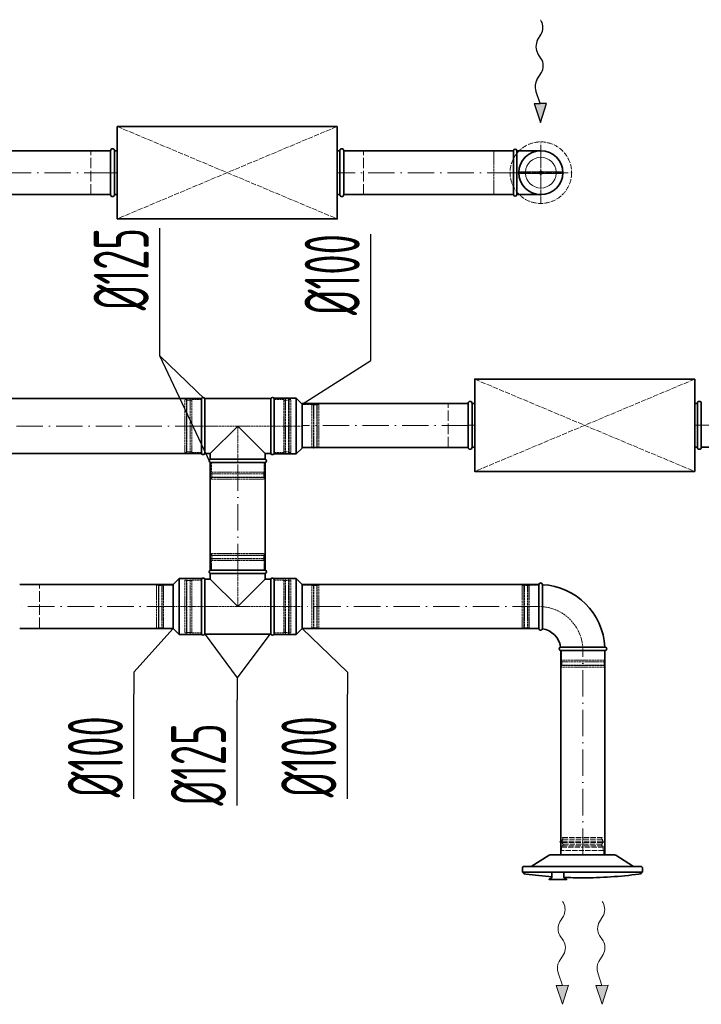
# Model space of a CAD drawing. Header units: millimetres. Extents: x -118717 to 8962, y 22910 to 145283.
# Tile 177 of 193: x 5501 to 7050, y 68325 to 70564. Entities that reach past the tile are written whole.
import ezdxf

# ---------------------------------------------------------------- set-up
doc = ezdxf.new("R2010")
doc.units = ezdxf.units.MM
for name, pattern in [('ACAD_ISO02W100', [15, 12, -3]), ('ACAD_ISO10W100', [18, 12, -3, 0, -3]), ('phl_thick', [0])]:
    doc.linetypes.add(name, pattern=pattern)
for name, color, linetype, lineweight in [('VZT_01 SUP (PŘÍVOD) - OBRYS', 5, 'Continuous', 35), ('VZT_02 SUP (PŘÍVOD) - OSA', 5, 'ACAD_ISO10W100', 5), ('VZT_05 ETA (ODVOD) - OBRYS', 6, 'Continuous', 35), ('VZT_06 ETA (ODVOD) - OSA', 6, 'ACAD_ISO10W100', 5), ('VZT_08 ETA (ODVOD) - SKRYTÉ', 6, 'ACAD_ISO02W100', 5), ('VZT_30 DISTRIBUČNÍ PRVKY - OBRYS', 1, 'Continuous', 35), ('VZT_31 DISTRIBUČNÍ PRVKY - OSA', 8, 'ACAD_ISO10W100', 5), ('VZT_32 DISTRIBUČNÍ PRVKY - DETAIL', 8, 'Continuous', 5), ('VZT_33 DISTRIBUČNÍ PRVKY - SKRYTÉ', 8, 'ACAD_ISO02W100', 5), ('VZT_35 TLUMIČE HLUKU - OBRYS', 1, 'Continuous', 35), ('VZT_36 TLUMIČE HLUKU - OSA', 1, 'ACAD_ISO10W100', 5), ('VZT_37 TLUMIČE HLUKU - DETAIL', 8, 'ACAD_ISO02W100', 5), ('VZT_50 POPIS - OBECNE', 7, 'Continuous', 13), ('VZT_60_KOTY - DIMENZE', 7, 'Continuous', 5)]:
    doc.layers.add(name, color=color, linetype=linetype, lineweight=lineweight)
for name, color, linetype, lineweight, plot in [('VZT_03 SUP (PŘÍVOD) - NETISK', 8, 'ACAD_ISO02W100', 5, False), ('VZT_07 ETA (ODVOD) - NETISK', 8, 'ACAD_ISO02W100', 5, False), ('VZT_34 DISTRIBUČNÍ PRVKY - NETISK', 8, 'ACAD_ISO02W100', 5, False), ('VZT_39 TLUMIČE HLUKU - NETISK', 8, 'ACAD_ISO02W100', 5, False)]:
    doc.layers.add(name, color=color, linetype=linetype, lineweight=lineweight, plot=plot)
doc.styles.add('EVORA_125', font='isocp.shx', dxfattribs={"width": 0.6, "height": 125})

# ---------------------------------------------------------------- blocks, each defined once
blk = doc.blocks.new('*U993')
at = {"layer": 'VZT_31 DISTRIBUČNÍ PRVKY - OSA', "color": 0}
for p, q in [((0, 14), (0, 70.12)), ((-70.12, 0), (-14, 0)), ((14, 0), (70.12, 0)), ((0, -70.12), (0, -14))]:
    blk.add_line(p, q, dxfattribs=at)
at = {"layer": 'VZT_31 DISTRIBUČNÍ PRVKY - OSA', "color": 0, "linetype": 'Continuous'}
for p, q in [((-7, 0), (7, 0)), ((0, -7), (0, 7))]:
    blk.add_line(p, q, dxfattribs=at)

msp = doc.modelspace()

# ---------------------------------------------------------------- linework, layer by layer
at = {"lineweight": 13}
for p, q in [((6736.5, 68555.5), (6734.7, 68558.6)), ((6826.5, 68555.5), (6824.7, 68558.6))]:
    msp.add_line(p, q, dxfattribs=at)
at = {"color": 0, "lineweight": 13}
for p, q in [((6728.3, 68512.4), (6736.4, 68525.3)), ((6818.3, 68512.4), (6826.4, 68525.3)), ((6736.7, 68469.5), (6728.7, 68481.4)), ((6826.7, 68469.5), (6818.7, 68481.4)), ((6726.7, 68422), (6737.1, 68438.5)), ((6816.7, 68422), (6827.1, 68438.5)), ((6734.1, 68367.9), (6724.4, 68396.6)), ((6824.1, 68367.9), (6814.4, 68396.6)), ((6720.2, 68367.7), (6734.1, 68367.9)), ((6720.2, 68367.7), (6734.7, 68324.9)), ((6748.1, 68368.1), (6734.1, 68367.9)), ((6734.7, 68324.9), (6748.1, 68368.1)), ((6810.2, 68367.7), (6824.1, 68367.9)), ((6810.2, 68367.7), (6824.7, 68324.9)), ((6838.1, 68368.1), (6824.1, 68367.9)), ((6824.7, 68324.9), (6838.1, 68368.1))]:
    msp.add_line(p, q, dxfattribs=at)
for centre, start_param, end_param in [((6726.9, 68540.7), 0.766537, 2.320574), ((6816.9, 68540.7), 0.766537, 2.320574), ((6737.8, 68497), 3.908129, 5.516649), ((6827.8, 68497), 3.908129, 5.516649), ((6727.5, 68453.9), 0.766537, 2.375056), ((6817.5, 68453.9), 0.766537, 2.375056), ((6736.2, 68406.6), 3.908129, 5.191299), ((6826.2, 68406.6), 3.908129, 5.191299)]:
    msp.add_ellipse(centre, major_axis=(0.3, -21.5), ratio=0.625, start_param=start_param, end_param=end_param, dxfattribs=at)
for points in [[(6720.2, 68367.7), (6748.1, 68368.1), (6734.7, 68324.9)], [(6810.2, 68367.7), (6838.1, 68368.1), (6824.7, 68324.9)]]:
    msp.add_solid(points, dxfattribs=at)
at = {"layer": 'VZT_01 SUP (PŘÍVOD) - OBRYS'}
for p, q in [((5914, 69702.6), (5914, 69577.6)), ((5921.6, 69577.6), (5921.6, 69702.6)), ((6071.3, 69702.6), (5921.6, 69702.6)), ((6071.3, 69577.6), (6071.3, 69702.6)), ((6079, 69703.6), (6079, 69576.6)), ((6079, 69703.6), (6129.5, 69703.6)), ((6079, 69577.6), (6079, 69702.6)), ((6129.5, 69703.6), (6129.5, 69576.6)), ((6143, 69690.1), (6129.5, 69703.6)), ((6143, 69690.1), (6143, 69590.1)), ((5996.5, 69640.1), (5934, 69577.6)), ((6059, 69577.6), (5996.5, 69640.1)), ((5934, 69577.6), (5921.6, 69577.6)), ((5934, 69564.7), (5934, 69577.6)), ((6059, 69564.7), (6059, 69577.6)), ((6071.3, 69577.6), (6059, 69577.6)), ((6079, 69576.6), (6129.5, 69576.6)), ((6143, 69590.1), (6129.5, 69576.6)), ((5934, 69564.7), (6059, 69564.7)), ((5934, 69557.1), (6059, 69557.1)), ((5934, 69312.5), (6059, 69312.5)), ((5850, 69279.5), (5863.5, 69293)), ((5863.5, 69166), (5863.5, 69293)), ((5914, 69293), (5863.5, 69293)), ((5914, 69166), (5914, 69293)), ((5914, 69167), (5914, 69292)), ((5921.6, 69292), (5921.6, 69167)), ((5934, 69292), (5921.6, 69292)), ((5934, 69304.8), (6059, 69304.8)), ((5934, 69304.8), (5934, 69292)), ((5996.5, 69229.5), (5934, 69292)), ((6059, 69292), (5996.5, 69229.5)), ((6059, 69304.8), (6059, 69292)), ((6071.3, 69292), (6059, 69292)), ((6071.3, 69292), (6071.3, 69167)), ((6079, 69293), (6079, 69166)), ((6079, 69293), (6129.5, 69293)), ((6079, 69292), (6079, 69167)), ((6129.5, 69293), (6129.5, 69166)), ((6143, 69279.5), (6129.5, 69293)), ((5850, 69179.5), (5850, 69279.5)), ((6143, 69279.5), (6143, 69179.5)), ((6680.9, 69279.5), (6680.9, 69179.5)), ((6688.9, 69279.5), (6688.9, 69229.3)), ((5850, 69179.5), (5863.5, 69166)), ((6143, 69179.5), (6129.5, 69166)), ((5914, 69166), (5863.5, 69166)), ((6071.3, 69167), (5921.6, 69167)), ((6079, 69166), (6129.5, 69166)), ((6730.9, 69129.5), (6830.9, 69129.5)), ((6830.9, 69137.5), (6780.7, 69137.5))]:
    msp.add_line(p, q, dxfattribs=at)
for points in [[(5365, 69702.6), (5914, 69702.6)], [(5365, 69577.6), (5914, 69577.6)], [(7049.9, 69591.7), (7342.3, 69591.7)], [(5500.9, 69279.5), (5850, 69279.5)], [(6143, 69279.5), (6680.9, 69279.5)], [(5500.9, 69179.5), (5850, 69179.5)], [(6143, 69179.5), (6680.9, 69179.5)], [(6730.9, 69129.5), (6730.9, 68664.6)], [(6830.9, 69129.5), (6830.9, 68664.6)]]:
    msp.add_lwpolyline(points, dxfattribs=at)
at = {"layer": 'VZT_01 SUP (PŘÍVOD) - OBRYS', "elevation": 0}
for points in [[(6143, 69691.1), (6519.9, 69691.1)], [(6143, 69591.1), (6519.9, 69591.1)], [(5934, 69557.1), (5934, 69312.5)], [(6059, 69557.1), (6059, 69312.5)]]:
    msp.add_lwpolyline(points, dxfattribs=at)
at = {"layer": 'VZT_01 SUP (PŘÍVOD) - OBRYS'}
for centre, radius, start, end in [((5917.8, 69700.9), 4.17, 23.4678, 156.5322), ((6075.1, 69700.9), 4.17, 23.4678, 156.5322), ((5917.8, 69579.2), 4.17, 203.4678, 336.5322), ((6075.1, 69579.2), 4.17, 203.4678, 336.5322), ((5935.6, 69560.9), 4.17, 113.4678, 246.5322), ((6057.3, 69560.9), 4.17, 293.4678, 66.5322), ((5935.6, 69308.7), 4.17, 113.4678, 246.5322), ((6057.3, 69308.7), 4.17, 293.4678, 66.5322), ((5917.8, 69290.3), 4.17, 23.4678, 156.5322), ((6075.1, 69290.3), 4.17, 23.4678, 156.5322), ((6684.9, 69279.5), 4, 0, 180), ((6680.9, 69129.5), 150, 3.0572, 86.9428), ((6684.9, 69179.5), 4, 180, 350.8522), ((6680.9, 69129.5), 50, 9.1478, 80.8522), ((5917.8, 69168.7), 4.17, 203.4678, 336.5322), ((6075.1, 69168.7), 4.17, 203.4678, 336.5322), ((6730.9, 69133.5), 4, 99.1478, 270), ((6830.9, 69133.5), 4, 270, 90)]:
    msp.add_arc(centre, radius, start, end, dxfattribs=at)
for points, knots in [([(6688.9, 69229.3), (6688.9, 69223), (6688.9, 69216.7), (6688.9, 69204.6), (6688.9, 69199), (6688.9, 69189.5), (6688.9, 69185.7), (6688.8, 69180.4), (6688.8, 69179), (6688.8, 69178.9), (6688.8, 69178.9), (6688.8, 69178.9)], [78.71119, 78.71119, 78.71119, 78.71119, 97.804615, 97.804615, 117.523893, 117.523893, 137.264303, 137.264303, 156.831737, 156.831737, 157.874915, 157.874915, 157.874915, 157.874915]), ([(6730.3, 69137.5), (6730.3, 69137.5), (6731.4, 69137.5), (6735.9, 69137.5), (6739.3, 69137.5), (6748.2, 69137.5), (6753.6, 69137.5), (6765.5, 69137.5), (6772, 69137.5), (6779.3, 69137.5), (6780, 69137.5), (6780.7, 69137.5)], [157.874915, 157.874915, 157.874915, 157.874915, 176.103874, 176.103874, 195.460379, 195.460379, 215.101284, 215.101284, 234.82164, 234.82164, 237.034743, 237.034743, 237.034743, 237.034743])]:
    msp.add_open_spline(points, degree=3, knots=knots, dxfattribs=at)
at = {"layer": 'VZT_02 SUP (PŘÍVOD) - OSA', "ltscale": 5}
for points in [[(5914, 69640.1), (5365, 69640.1)], [(7342.3, 69641.7), (7049.9, 69641.7)], [(5850, 69229.5), (5500.9, 69229.5)], [(6680.9, 69229.5), (6143, 69229.5)], [(6780.9, 68664.6), (6780.9, 69129.5)]]:
    msp.add_lwpolyline(points, dxfattribs=at)
at = {"layer": 'VZT_02 SUP (PŘÍVOD) - OSA', "ltscale": 0.3, "elevation": 0}
for points in [[(5996.5, 69557.1), (5996.5, 69640.1)], [(6079, 69640.1), (6143, 69640.1)]]:
    msp.add_lwpolyline(points, dxfattribs=at)
at = {"layer": 'VZT_02 SUP (PŘÍVOD) - OSA', "ltscale": 5, "elevation": 0}
for points in [[(6519.9, 69641.1), (6143, 69641.1)], [(5996.5, 69312.5), (5996.5, 69557.1)]]:
    msp.add_lwpolyline(points, dxfattribs=at)
at = {"layer": 'VZT_02 SUP (PŘÍVOD) - OSA', "ltscale": 0.3}
for points in [[(5996.5, 69312.5), (5996.5, 69229.5)], [(5914, 69229.5), (5850, 69229.5)], [(6079, 69229.5), (6143, 69229.5)]]:
    msp.add_lwpolyline(points, dxfattribs=at)
msp.add_lwpolyline([(6780.9, 69129.5), (6780.9, 69129.5, 0.414214), (6680.9, 69229.5), (6680.9, 69229.5)], format="xyb", dxfattribs=at)
at = {"layer": 'VZT_03 SUP (PŘÍVOD) - NETISK', "ltscale": 0.4}
for p, q in [((5876, 69580.1), (5876, 69700.1)), ((5876, 69700.1), (5880, 69700.1)), ((5880, 69580.1), (5880, 69700.1)), ((5880, 69699.1), (5880.5, 69699.1)), ((5880.5, 69579.1), (5880.5, 69701.1)), ((5880.5, 69701.1), (5881, 69701.1)), ((5881, 69579.1), (5881, 69701.1)), ((5881, 69699.1), (5888, 69699.1)), ((5888, 69579.1), (5888, 69701.1)), ((5888, 69701.1), (5888.5, 69701.1)), ((5888.5, 69579.1), (5888.5, 69701.1)), ((5888.5, 69699.1), (5892, 69699.1)), ((5892, 69580.1), (5892, 69700.1)), ((5892, 69700.1), (5914, 69700.1)), ((6079, 69700.1), (6101, 69700.1)), ((6101, 69580.1), (6101, 69700.1)), ((6101, 69699.1), (6104.5, 69699.1)), ((6104.5, 69579.1), (6104.5, 69701.1)), ((6104.5, 69701.1), (6105, 69701.1)), ((6105, 69579.1), (6105, 69701.1)), ((6105, 69699.1), (6112, 69699.1)), ((6112, 69579.1), (6112, 69701.1)), ((6112, 69701.1), (6112.5, 69701.1)), ((6112.5, 69579.1), (6112.5, 69701.1)), ((6112.5, 69699.1), (6113, 69699.1)), ((6113, 69580.1), (6113, 69700.1)), ((6113, 69700.1), (6117, 69700.1)), ((6117, 69580.1), (6117, 69700.1)), ((6165, 69689.1), (6143, 69689.1)), ((6165, 69591.1), (6165, 69689.1)), ((6168.5, 69688.1), (6165, 69688.1)), ((6168.5, 69590.1), (6168.5, 69690.1)), ((6169, 69690.1), (6168.5, 69690.1)), ((6169, 69590.1), (6169, 69690.1)), ((6176, 69688.1), (6169, 69688.1)), ((6176, 69590.1), (6176, 69690.1)), ((6176.5, 69690.1), (6176, 69690.1)), ((6176.5, 69590.1), (6176.5, 69690.1)), ((6177, 69688.1), (6176.5, 69688.1)), ((6177, 69591.1), (6177, 69689.1)), ((6181, 69689.1), (6177, 69689.1)), ((6181, 69591.1), (6181, 69689.1)), ((5876, 69580.1), (5880, 69580.1)), ((5880, 69581.1), (5880.5, 69581.1)), ((5880.5, 69579.1), (5881, 69579.1)), ((5881, 69581.1), (5888, 69581.1)), ((5888, 69579.1), (5888.5, 69579.1)), ((5888.5, 69581.1), (5892, 69581.1)), ((5892, 69580.1), (5914, 69580.1)), ((6079, 69580.1), (6101, 69580.1)), ((6101, 69581.1), (6104.5, 69581.1)), ((6104.5, 69579.1), (6105, 69579.1)), ((6105, 69581.1), (6112, 69581.1)), ((6112, 69579.1), (6112.5, 69579.1)), ((6112.5, 69581.1), (6113, 69581.1)), ((6113, 69580.1), (6117, 69580.1)), ((6165, 69591.1), (6143, 69591.1)), ((6168.5, 69592.1), (6165, 69592.1)), ((6169, 69590.1), (6168.5, 69590.1)), ((6176, 69592.1), (6169, 69592.1)), ((6176.5, 69590.1), (6176, 69590.1)), ((6177, 69592.1), (6176.5, 69592.1)), ((6181, 69591.1), (6177, 69591.1)), ((5936.5, 69557.1), (5936.5, 69535.1)), ((6056.5, 69557.1), (6056.5, 69535.1)), ((5935.5, 69531.6), (6057.5, 69531.6)), ((5935.5, 69531.6), (5935.5, 69531.1)), ((5935.5, 69531.1), (6057.5, 69531.1)), ((5936.5, 69535.1), (6056.5, 69535.1)), ((5937.5, 69535.1), (5937.5, 69531.6)), ((5937.5, 69531.1), (5937.5, 69524.1)), ((6055.5, 69535.1), (6055.5, 69531.6)), ((6055.5, 69531.1), (6055.5, 69524.1)), ((6057.5, 69531.6), (6057.5, 69531.1)), ((5935.5, 69524.1), (6057.5, 69524.1)), ((5935.5, 69524.1), (5935.5, 69523.6)), ((5935.5, 69523.6), (6057.5, 69523.6)), ((5936.5, 69523.1), (6056.5, 69523.1)), ((5936.5, 69523.1), (5936.5, 69519.1)), ((5936.5, 69519.1), (6056.5, 69519.1)), ((5937.5, 69523.6), (5937.5, 69523.1)), ((6055.5, 69523.6), (6055.5, 69523.1)), ((6056.5, 69523.1), (6056.5, 69519.1)), ((6057.5, 69524.1), (6057.5, 69523.6)), ((5935.5, 69346), (6057.5, 69346)), ((5935.5, 69345.5), (5935.5, 69346)), ((5935.5, 69345.5), (6057.5, 69345.5)), ((5935.5, 69338.5), (6057.5, 69338.5)), ((5935.5, 69338), (5935.5, 69338.5)), ((5935.5, 69338), (6057.5, 69338)), ((5936.5, 69350.5), (6056.5, 69350.5)), ((5936.5, 69346.5), (5936.5, 69350.5)), ((5936.5, 69346.5), (6056.5, 69346.5)), ((5936.5, 69334.5), (6056.5, 69334.5)), ((5936.5, 69312.5), (5936.5, 69334.5)), ((5937.5, 69346), (5937.5, 69346.5)), ((5937.5, 69338.5), (5937.5, 69345.5)), ((5937.5, 69334.5), (5937.5, 69338)), ((6055.5, 69346), (6055.5, 69346.5)), ((6055.5, 69338.5), (6055.5, 69345.5)), ((6055.5, 69334.5), (6055.5, 69338)), ((6056.5, 69346.5), (6056.5, 69350.5)), ((6056.5, 69312.5), (6056.5, 69334.5)), ((6057.5, 69345.5), (6057.5, 69346)), ((6057.5, 69338), (6057.5, 69338.5)), ((5876, 69289.5), (5876, 69169.5)), ((5876, 69289.5), (5880, 69289.5)), ((5880, 69289.5), (5880, 69169.5)), ((5880, 69288.5), (5880.5, 69288.5)), ((5880.5, 69290.5), (5880.5, 69168.5)), ((5880.5, 69290.5), (5881, 69290.5)), ((5881, 69290.5), (5881, 69168.5)), ((5881, 69288.5), (5888, 69288.5)), ((5888, 69290.5), (5888, 69168.5)), ((5888, 69290.5), (5888.5, 69290.5)), ((5888.5, 69290.5), (5888.5, 69168.5)), ((5888.5, 69288.5), (5892, 69288.5)), ((5892, 69289.5), (5892, 69169.5)), ((5892, 69289.5), (5914, 69289.5)), ((6079, 69289.5), (6101, 69289.5)), ((6101, 69289.5), (6101, 69169.5)), ((6101, 69288.5), (6104.5, 69288.5)), ((6104.5, 69290.5), (6104.5, 69168.5)), ((6104.5, 69290.5), (6105, 69290.5)), ((6105, 69290.5), (6105, 69168.5)), ((6105, 69288.5), (6112, 69288.5)), ((6112, 69290.5), (6112, 69168.5)), ((6112, 69290.5), (6112.5, 69290.5)), ((6112.5, 69290.5), (6112.5, 69168.5)), ((6112.5, 69288.5), (6113, 69288.5)), ((6113, 69289.5), (6113, 69169.5)), ((6113, 69289.5), (6117, 69289.5)), ((6117, 69289.5), (6117, 69169.5)), ((5812, 69278.5), (5812, 69180.5)), ((5812, 69278.5), (5816, 69278.5)), ((5816, 69278.5), (5816, 69180.5)), ((5816, 69277.5), (5816.5, 69277.5)), ((5816.5, 69279.5), (5816.5, 69179.5)), ((5816.5, 69279.5), (5817, 69279.5)), ((5817, 69279.5), (5817, 69179.5)), ((5817, 69277.5), (5824, 69277.5)), ((5824, 69279.5), (5824, 69179.5)), ((5824, 69279.5), (5824.5, 69279.5)), ((5824.5, 69279.5), (5824.5, 69179.5)), ((5824.5, 69277.5), (5828, 69277.5)), ((5828, 69278.5), (5828, 69180.5)), ((5828, 69278.5), (5850, 69278.5)), ((6165, 69278.5), (6143, 69278.5)), ((6165, 69180.5), (6165, 69278.5)), ((6168.5, 69277.5), (6165, 69277.5)), ((6168.5, 69179.5), (6168.5, 69279.5)), ((6169, 69279.5), (6168.5, 69279.5)), ((6169, 69179.5), (6169, 69279.5)), ((6176, 69277.5), (6169, 69277.5)), ((6176, 69179.5), (6176, 69279.5)), ((6176.5, 69279.5), (6176, 69279.5)), ((6176.5, 69179.5), (6176.5, 69279.5)), ((6177, 69277.5), (6176.5, 69277.5)), ((6177, 69180.5), (6177, 69278.5)), ((6181, 69278.5), (6177, 69278.5)), ((6181, 69180.5), (6181, 69278.5)), ((6642.9, 69278.5), (6642.9, 69180.5)), ((6646.9, 69278.5), (6642.9, 69278.5)), ((6646.9, 69278.5), (6646.9, 69180.5)), ((6647.4, 69277.5), (6646.9, 69277.5)), ((6647.4, 69279.5), (6647.4, 69179.5)), ((6647.9, 69279.5), (6647.4, 69279.5)), ((6647.9, 69279.5), (6647.9, 69179.5)), ((6654.9, 69277.5), (6647.9, 69277.5)), ((6654.9, 69279.5), (6654.9, 69179.5)), ((6655.4, 69279.5), (6654.9, 69279.5)), ((6655.4, 69279.5), (6655.4, 69179.5)), ((6658.9, 69277.5), (6655.4, 69277.5)), ((6658.9, 69278.5), (6658.9, 69180.5)), ((6680.9, 69278.5), (6658.9, 69278.5)), ((5812, 69180.5), (5816, 69180.5)), ((5816, 69181.5), (5816.5, 69181.5)), ((5816.5, 69179.5), (5817, 69179.5)), ((5817, 69181.5), (5824, 69181.5)), ((5824, 69179.5), (5824.5, 69179.5)), ((5824.5, 69181.5), (5828, 69181.5)), ((5828, 69180.5), (5850, 69180.5)), ((6165, 69180.5), (6143, 69180.5)), ((6168.5, 69181.5), (6165, 69181.5)), ((6169, 69179.5), (6168.5, 69179.5)), ((6176, 69181.5), (6169, 69181.5)), ((6176.5, 69179.5), (6176, 69179.5)), ((6177, 69181.5), (6176.5, 69181.5)), ((6181, 69180.5), (6177, 69180.5)), ((6646.9, 69180.5), (6642.9, 69180.5)), ((6647.4, 69181.5), (6646.9, 69181.5)), ((6647.9, 69179.5), (6647.4, 69179.5)), ((6654.9, 69181.5), (6647.9, 69181.5)), ((6655.4, 69179.5), (6654.9, 69179.5)), ((6658.9, 69181.5), (6655.4, 69181.5)), ((6680.9, 69180.5), (6658.9, 69180.5)), ((5876, 69169.5), (5880, 69169.5)), ((5880, 69170.5), (5880.5, 69170.5)), ((5880.5, 69168.5), (5881, 69168.5)), ((5881, 69170.5), (5888, 69170.5)), ((5888, 69168.5), (5888.5, 69168.5)), ((5888.5, 69170.5), (5892, 69170.5)), ((5892, 69169.5), (5914, 69169.5)), ((6079, 69169.5), (6101, 69169.5)), ((6101, 69170.5), (6104.5, 69170.5)), ((6104.5, 69168.5), (6105, 69168.5)), ((6105, 69170.5), (6112, 69170.5)), ((6112, 69168.5), (6112.5, 69168.5)), ((6112.5, 69170.5), (6113, 69170.5)), ((6113, 69169.5), (6117, 69169.5)), ((6731.9, 69107.5), (6731.9, 69129.5)), ((6829.9, 69107.5), (6829.9, 69129.5)), ((6829.9, 69107.5), (6731.9, 69107.5)), ((6732.9, 69104), (6732.9, 69107.5)), ((6828.9, 69104), (6828.9, 69107.5)), ((6830.9, 69104), (6730.9, 69104)), ((6730.9, 69103.5), (6730.9, 69104)), ((6830.9, 69103.5), (6730.9, 69103.5)), ((6830.9, 69096.5), (6730.9, 69096.5)), ((6730.9, 69096), (6730.9, 69096.5)), ((6830.9, 69096), (6730.9, 69096)), ((6829.9, 69095.5), (6731.9, 69095.5)), ((6731.9, 69091.5), (6731.9, 69095.5)), ((6829.9, 69091.5), (6731.9, 69091.5)), ((6732.9, 69096.5), (6732.9, 69103.5)), ((6732.9, 69095.5), (6732.9, 69096)), ((6828.9, 69096.5), (6828.9, 69103.5)), ((6828.9, 69095.5), (6828.9, 69096)), ((6829.9, 69091.5), (6829.9, 69095.5)), ((6830.9, 69103.5), (6830.9, 69104)), ((6830.9, 69096), (6830.9, 69096.5))]:
    msp.add_line(p, q, dxfattribs=at)
at = {"layer": 'VZT_03 SUP (PŘÍVOD) - NETISK', "ltscale": 0.4, "elevation": 0}
msp.add_lwpolyline([(6079, 69640.1), (5914, 69640.1)], dxfattribs=at)
at = {"layer": 'VZT_03 SUP (PŘÍVOD) - NETISK', "ltscale": 0.4}
msp.add_lwpolyline([(6079, 69229.5), (5914, 69229.5)], dxfattribs=at)
at = {"layer": 'VZT_05 ETA (ODVOD) - OBRYS'}
for points in [[(4447.7, 70266.3), (5707.4, 70266.3)], [(6237.4, 70266.3), (6623.3, 70266.3)], [(6623.3, 70166.3), (6623.3, 70266.3)], [(6630.5, 70166.3), (6630.5, 70266.3)], [(6630.5, 70266.3), (6685.3, 70266.3)], [(4447.7, 70166.3), (5707.4, 70166.3)], [(6237.4, 70166.3), (6623.3, 70166.3)], [(6630.5, 70166.3), (6685.3, 70166.3)]]:
    msp.add_lwpolyline(points, dxfattribs=at)
for centre, radius, start, end in [((6626.9, 70266.3), 3.6, 0, 180), ((6685.3, 70216.3), 50, 270, 90), ((6626.9, 70166.3), 3.6, 180, 0)]:
    msp.add_arc(centre, radius, start, end, dxfattribs=at)
at = {"layer": 'VZT_06 ETA (ODVOD) - OSA', "ltscale": 0.3}
for points in [[(6685.3, 70216.3), (6685.3, 70274.3)], [(6685.3, 70216.3), (6623.3, 70216.3)], [(6743.3, 70216.3), (6685.3, 70216.3)], [(6685.3, 70158.3), (6685.3, 70216.3)]]:
    msp.add_lwpolyline(points, dxfattribs=at)
at = {"layer": 'VZT_06 ETA (ODVOD) - OSA', "ltscale": 5}
for points in [[(5707.4, 70216.3), (4447.7, 70216.3)], [(6623.3, 70216.3), (6237.4, 70216.3)]]:
    msp.add_lwpolyline(points, dxfattribs=at)
at = {"layer": 'VZT_07 ETA (ODVOD) - NETISK', "ltscale": 0.4}
msp.add_lwpolyline([(6623.3, 70166.3), (6578.3, 70166.3), (6578.3, 70266.3), (6623.3, 70266.3)], dxfattribs=at)
at = {"layer": 'VZT_08 ETA (ODVOD) - SKRYTÉ', "ltscale": 2}
msp.add_arc((6685.3, 70216.3), 50, 90, 270, dxfattribs=at)
at = {"layer": 'VZT_30 DISTRIBUČNÍ PRVKY - OBRYS'}
for points in [[(6663.6, 68638.6), (6704, 68664, -0.141374), (6706, 68664.6), (6853.4, 68664.6, -0.141374), (6855.4, 68664), (6895.8, 68638.6)], [(6916.2, 68625.6), (6643.2, 68625.6), (6643.2, 68634.8, -0.414214), (6647.1, 68638.6), (6912.3, 68638.6, -0.414214), (6916.2, 68634.8), (6916.2, 68625.6)], [(6710.5, 68615.1, -0.015115), (6651.2, 68621.1), (6648.2, 68621.7, -0.36397), (6645.7, 68624.6), (6645.7, 68625.6)], [(6710.5, 68625.6), (6710.5, 68613.2, -0.267949), (6710.2, 68612.8), (6704.5, 68609.5, 0.267949), (6704.3, 68609.1), (6704.3, 68608.5), (6743.9, 68608.5), (6743.9, 68609.1, 0.267949), (6743.7, 68609.5), (6738, 68612.8, -0.267949), (6737.7, 68613.2), (6737.7, 68625.6)], [(6779.7, 68612.6, -0.010645), (6737.7, 68613.5, -0.010645)], [(6779.7, 68612.6, 0.0327), (6908.2, 68621.1), (6911.2, 68621.7, 0.36397), (6913.7, 68624.6), (6913.7, 68625.6)]]:
    msp.add_lwpolyline(points, format="xyb", dxfattribs=at)
msp.add_circle((6685.3, 70216.3), 50, dxfattribs=at)
at = {"layer": 'VZT_32 DISTRIBUČNÍ PRVKY - DETAIL'}
for points in [[(6681.8, 70218.3), (6635.3, 70218.3)], [(6681.8, 70214.3), (6635.3, 70214.3)], [(6735.3, 70218.3), (6688.7, 70218.3)], [(6735.3, 70214.3), (6688.7, 70214.3)]]:
    msp.add_lwpolyline(points, dxfattribs=at)
for radius in [4, 2]:
    msp.add_circle((6685.3, 70216.3), radius, dxfattribs=at)
for start, end in [(3.2758, 176.7242), (183.2758, 356.7242)]:
    msp.add_arc((6685.3, 70216.3), 35, start, end, dxfattribs=at)
at = {"layer": 'VZT_33 DISTRIBUČNÍ PRVKY - SKRYTÉ'}
msp.add_circle((6685.3, 70216.3), 70, dxfattribs=at)
at = {"layer": 'VZT_34 DISTRIBUČNÍ PRVKY - NETISK'}
for points in [[(6736, 68700.7), (6734.5, 68704.6), (6779.7, 68704.6)], [(6823.4, 68700.7), (6824.9, 68704.6), (6779.7, 68704.6)], [(6732.2, 68682.5), (6779.7, 68682.5)], [(6734.1, 68685.2), (6779.7, 68685.2)], [(6735, 68700.5), (6779.7, 68700.5)], [(6735.8, 68688.8), (6779.7, 68688.8)], [(6824.4, 68700.5), (6779.7, 68700.5)], [(6823.6, 68688.8), (6779.7, 68688.8)], [(6825.3, 68685.2), (6779.7, 68685.2)], [(6827.2, 68682.5), (6779.7, 68682.5)], [(6828.2, 68664.6), (6828.2, 68674.6), (6731.2, 68674.6), (6731.2, 68664.6)], [(6828.2, 68664.6), (6731.2, 68664.6)]]:
    msp.add_lwpolyline(points, dxfattribs=at)
for points in [[(6727.6, 68694.5), (6733.3, 68695.9, -0.060863), (6734, 68696), (6779.7, 68696)], [(6727.6, 68694.5), (6733.5, 68693.1, 0.058981), (6734.1, 68693), (6779.7, 68693)], [(6732.2, 68674.6), (6732.2, 68682.5, -0.291473), (6733.7, 68684.9, -0.291473)], [(6831.8, 68694.5), (6826.1, 68695.9, 0.060863), (6825.4, 68696), (6779.7, 68696)], [(6831.8, 68694.5), (6825.9, 68693.1, -0.058981), (6825.3, 68693), (6779.7, 68693)], [(6827.2, 68674.6), (6827.2, 68682.5, 0.291473), (6825.7, 68684.9, 0.291473)]]:
    msp.add_lwpolyline(points, format="xyb", dxfattribs=at)
for centre, radius, start, end in [((6744, 68695.2), 10.5, 149.7176, 217.8378), ((6731.9, 68688.3), 3.88, 297.4993, 6.6735), ((6815.4, 68695.2), 10.5, 322.1622, 30.2824), ((6827.5, 68688.3), 3.88, 173.3265, 242.5007)]:
    msp.add_arc(centre, radius, start, end, dxfattribs=at)
at = {"layer": 'VZT_35 TLUMIČE HLUKU - OBRYS'}
for p, q in [((5707.4, 70166.3), (5707.4, 70266.3)), ((6237.4, 70166.3), (6237.4, 70266.3)), ((6519.9, 69591.7), (6519.9, 69691.7)), ((7049.9, 69591.7), (7049.9, 69691.7))]:
    msp.add_line(p, q, dxfattribs=at)
for points in [[(6222.4, 70321.3), (5722.4, 70321.3), (5722.4, 70111.3), (6222.4, 70111.3)], [(7034.9, 69746.7), (6534.9, 69746.7), (6534.9, 69536.7), (7034.9, 69536.7)]]:
    msp.add_lwpolyline(points, close=True, dxfattribs=at)
for points in [[(5716.4, 70166.3), (5716.4, 70266.3)], [(5716.4, 70266.3), (5722.4, 70266.3)], [(6228.4, 70266.3), (6222.4, 70266.3)], [(6228.4, 70166.3), (6228.4, 70266.3)], [(5716.4, 70166.3), (5722.4, 70166.3)], [(6228.4, 70166.3), (6222.4, 70166.3)], [(6528.9, 69591.7), (6528.9, 69691.7)], [(6528.9, 69691.7), (6534.9, 69691.7)], [(7040.9, 69691.7), (7034.9, 69691.7)], [(7040.9, 69591.7), (7040.9, 69691.7)], [(6528.9, 69591.7), (6534.9, 69591.7)], [(7040.9, 69591.7), (7034.9, 69591.7)]]:
    msp.add_lwpolyline(points, dxfattribs=at)
for centre, start, end in [((5711.9, 70266.3), 0, 180), ((6232.9, 70266.3), 0, 180), ((5711.9, 70166.3), 180, 0), ((6232.9, 70166.3), 180, 0), ((6524.4, 69691.7), 0, 180), ((7045.4, 69691.7), 0, 180), ((6524.4, 69591.7), 180, 0), ((7045.4, 69591.7), 180, 0)]:
    msp.add_arc(centre, 4.5, start, end, dxfattribs=at)
at = {"layer": 'VZT_36 TLUMIČE HLUKU - OSA', "ltscale": 5}
for points in [[(5707.4, 70216.3), (5722.4, 70216.3)], [(6237.4, 70216.3), (6222.4, 70216.3)], [(6237.4, 70216.3), (6222.4, 70216.3)], [(6237.4, 70216.3), (6222.4, 70216.3)], [(6519.9, 69641.7), (6534.9, 69641.7)], [(7049.9, 69641.7), (7034.9, 69641.7)], [(7049.9, 69641.7), (7034.9, 69641.7)], [(7049.9, 69641.7), (7034.9, 69641.7)]]:
    msp.add_lwpolyline(points, dxfattribs=at)
at = {"layer": 'VZT_37 TLUMIČE HLUKU - DETAIL', "lineweight": 5}
for points in [[(6222.4, 70321.3), (5722.4, 70111.3)], [(5722.4, 70321.3), (6222.4, 70111.3)], [(7034.9, 69746.7), (6534.9, 69536.7)], [(6534.9, 69746.7), (7034.9, 69536.7)]]:
    msp.add_lwpolyline(points, dxfattribs=at)
at = {"layer": 'VZT_39 TLUMIČE HLUKU - NETISK', "ltscale": 2}
for points in [[(5707.4, 70166.3), (5662.4, 70166.3), (5662.4, 70266.3), (5707.4, 70266.3)], [(6237.4, 70166.3), (6282.4, 70166.3), (6282.4, 70266.3), (6237.4, 70266.3)], [(6519.9, 69591.7), (6474.9, 69591.7), (6474.9, 69691.7), (6519.9, 69691.7)], [(5500.9, 69180.5), (5545.9, 69180.5), (5545.9, 69280.5), (5500.9, 69280.5)]]:
    msp.add_lwpolyline(points, dxfattribs=at)
at = {"layer": 'VZT_50 POPIS - OBECNE'}
msp.add_line((6686.2, 70561.1), (6684.4, 70564.2), dxfattribs=at)
at = {"layer": 'VZT_50 POPIS - OBECNE', "color": 0, "lineweight": -2}
for p, q in [((6678, 70518), (6686.1, 70531)), ((6686.3, 70475.1), (6678.4, 70487.1)), ((6676.4, 70427.6), (6686.8, 70444.2)), ((6683.8, 70373.6), (6674.1, 70402.2)), ((6669.9, 70373.4), (6683.8, 70373.6)), ((6669.9, 70373.4), (6684.4, 70330.6)), ((6697.8, 70373.8), (6683.8, 70373.6)), ((6684.4, 70330.6), (6697.8, 70373.8))]:
    msp.add_line(p, q, dxfattribs=at)
for centre, start_param, end_param in [((6676.6, 70546.4), 0.766537, 2.320574), ((6687.5, 70502.7), 3.908129, 5.516649), ((6677.2, 70459.5), 0.766537, 2.375056), ((6685.9, 70412.3), 3.908129, 5.191299)]:
    msp.add_ellipse(centre, major_axis=(0.3, -21.5), ratio=0.625, start_param=start_param, end_param=end_param, dxfattribs=at)
msp.add_solid([(6669.9, 70373.4), (6697.8, 70373.8), (6684.4, 70330.6)], dxfattribs=at)
at = {"layer": 'VZT_60_KOTY - DIMENZE', "linetype": 'ByBlock', "lineweight": -2}
for p, q in [((5819.1, 69799.8), (5819.1, 69849.8)), ((6298.6, 69789.2), (6298.6, 69839.2)), ((5760.5, 69080), (5760.5, 69030)), ((5994.9, 69067.4), (5994.9, 69017.4)), ((6245.6, 69080), (6245.6, 69030))]:
    msp.add_line(p, q, dxfattribs=at)
at = {"layer": 'VZT_60_KOTY - DIMENZE', "linetype": 'ByBlock', "lineweight": -2, "elevation": 0}
for points in [[(5819.1, 69849.8), (5819.1, 70090.4)], [(6298.6, 69839.2), (6298.6, 70076.7)], [(5922, 69700.7), (5819.1, 69799.8)], [(5934, 69557.1), (5819.1, 69799.8)], [(6143, 69690.1), (6298.6, 69789.2)], [(5920.4, 69168.7), (5994.9, 69067.4)], [(6069.7, 69167), (5994.9, 69067.4)], [(5994.9, 69067.4), (5994.9, 69067.4)], [(5994.9, 68776.8), (5994.9, 69017.4)]]:
    msp.add_lwpolyline(points, dxfattribs=at)
at = {"layer": 'VZT_60_KOTY - DIMENZE', "linetype": 'ByBlock', "lineweight": -2}
for points in [[(5850, 69179.5), (5760.5, 69080)], [(6143, 69179.5), (6245.6, 69080)], [(5760.5, 68792.5), (5760.5, 69030)], [(6245.6, 68792.5), (6245.6, 69030)]]:
    msp.add_lwpolyline(points, dxfattribs=at)

# ---------------------------------------------------------------- block references
at = {"layer": 'VZT_31 DISTRIBUČNÍ PRVKY - OSA'}
msp.add_blockref('*U993', (6685.3, 70216.3), dxfattribs=at)

# ---------------------------------------------------------------- texts
at = {"layer": 'VZT_60_KOTY - DIMENZE', "linetype": 'phl_thick', "char_height": 125, "rotation": 90, "style": 'EVORA_125'}
for s, insert, attachment_point in [('%%C125', (5669.1, 70090.4), 3), ('%%C100', (6148.6, 70076.7), 3), ('%%C125', (5844.9, 68776.8), 1), ('%%C100', (5610.5, 68980), 3), ('%%C100', (6095.6, 68980), 3)]:
    msp.add_mtext(s, dxfattribs=dict(at, insert=insert, attachment_point=attachment_point))

doc.saveas('drawing.dxf')
